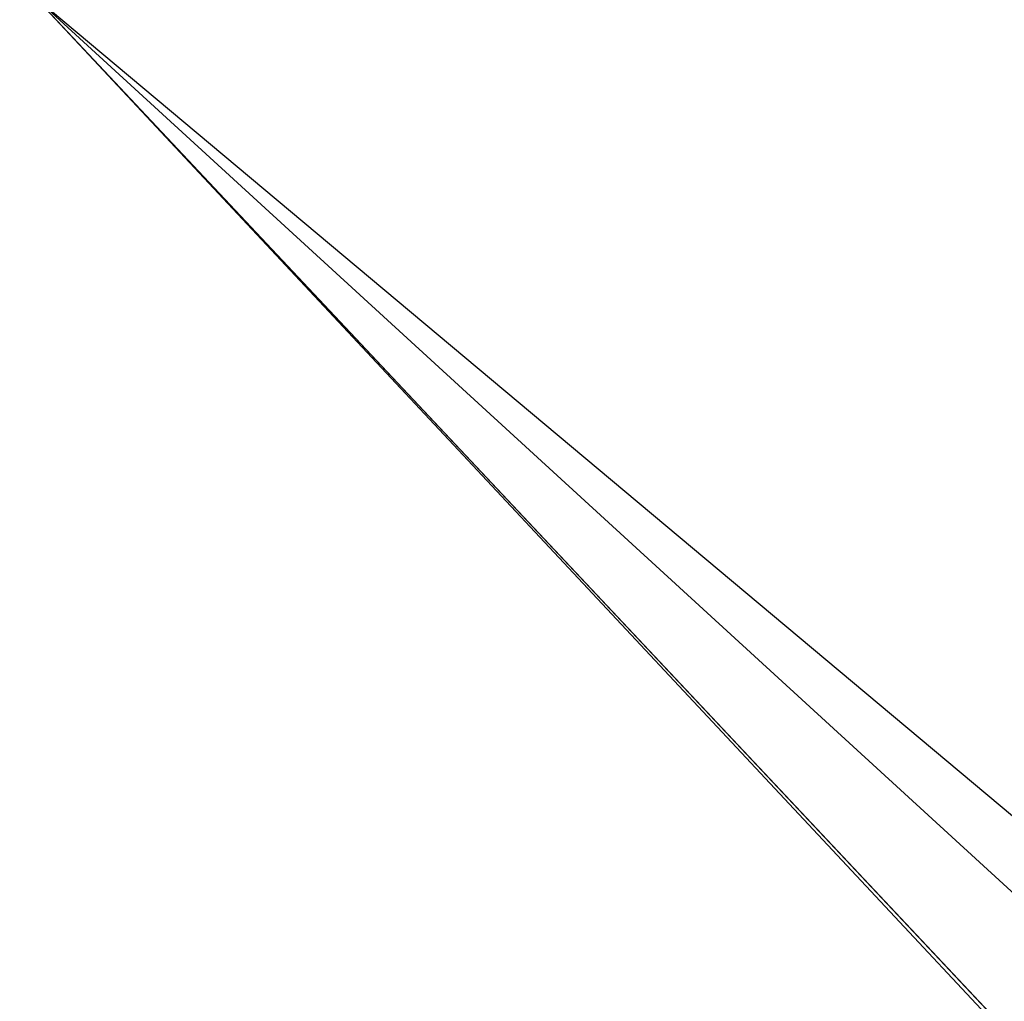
# Model space of a CAD drawing. Header units: millimetres. Extents: x 45 to 395, y 46 to 411.
# Tile 172 of 256: x 130.169 to 130.5, y 132.921 to 133.252. Entities that reach past the tile are written whole.
import ezdxf

# ---------------------------------------------------------------- set-up
doc = ezdxf.new("R2010")
doc.units = ezdxf.units.MM
doc.header["$LTSCALE"] = 25.4
doc.layers.get('0').update_dxf_attribs({"true_color": 0xff5454})

# ---------------------------------------------------------------- blocks, each defined once
blk = doc.blocks.new('HERMANOS-III-8030.STL')
at = {"color": 250, "true_color": 0x262626}
mesh = blk.add_polyface(dxfattribs=at)
corners = [(128.34354, 138.32584, 1307.07776), (120.29595, 144.3732, 1288.87769), (136.85162, 132.94565, 1288.87769)]
mesh.append_faces([[corners[k] for k in face] for face in [(0, 1, 2)]], dxfattribs={"color": 250})
mesh = blk.add_polyface(dxfattribs=at)
corners = [(136.9722, 133.1545, 1307.97766), (128.8548, 139.06653, 1308.6366), (128.48053, 138.52431, 1307.97766), (137.30164, 133.72507, 1308.6366)]
mesh.append_faces([[corners[k] for k in face] for face in [(0, 1, 2), (1, 0, 3)]], dxfattribs={"vtx0": -1, "color": 250})
mesh = blk.add_polyface(dxfattribs=at)
corners = [(136.9722, 133.1545, 1307.97766), (128.34354, 138.32584, 1307.07776), (136.85162, 132.94565, 1307.07776), (128.48053, 138.52431, 1307.97766)]
mesh.append_faces([[corners[k] for k in face] for face in [(0, 1, 2), (1, 0, 3)]], dxfattribs={"vtx0": -1, "color": 250})
mesh = blk.add_polyface(dxfattribs=at)
corners = [(128.34354, 138.32584, 1307.07776), (136.85162, 132.94565, 1288.87769), (136.85162, 132.94565, 1307.07776)]
mesh.append_faces([[corners[k] for k in face] for face in [(0, 1, 2)]], dxfattribs={"color": 250})
mesh = blk.add_polyface(dxfattribs=at)
corners = [(119.31236, 130.72684, 27.65912), (130.48238, 133.93712, 46.84566), (121.8049, 127.05169, 27.65912), (128.91914, 136.24205, 46.84566)]
mesh.append_faces([[corners[k] for k in face] for face in [(0, 1, 2), (1, 0, 3)]], dxfattribs={"vtx0": -1, "color": 250})
mesh = blk.add_polyface(dxfattribs=at)
corners = [(130.48238, 133.93712, 46.84566), (132.43982, 131.96397, 47.08683), (132.37169, 131.89091, 46.84566), (130.56064, 133.99921, 47.08683)]
mesh.append_faces([[corners[k] for k in face] for face in [(0, 1, 2), (1, 0, 3)]], dxfattribs={"vtx0": -1, "color": 250})
mesh = blk.add_polyface(dxfattribs=at)
corners = [(130.17412, 133.25891, 47.34565), (131.91284, 131.3988, 47.29389), (131.91748, 131.40379, 47.34565)]
mesh.append_faces([[corners[k] for k in face] for face in [(0, 1, 2)]], dxfattribs={"color": 250})
mesh = blk.add_polyface(dxfattribs=at)
corners = [(130.17412, 133.25891, 47.34565), (131.91748, 131.40379, 47.34565), (130.17412, 133.25891, 57.07771)]
mesh.append_faces([[corners[k] for k in face] for face in [(0, 1, 2)]], dxfattribs={"color": 250})
mesh = blk.add_polyface(dxfattribs=at)
corners = [(130.17412, 133.25891, 57.07771), (131.91748, 131.40379, 47.34565), (134.16833, 129.59978, 47.34565)]
mesh.append_faces([[corners[k] for k in face] for face in [(0, 1, 2)]], dxfattribs={"color": 250})
mesh = blk.add_polyface(dxfattribs=at)
corners = [(130.17412, 133.25891, 57.07771), (134.16833, 129.59978, 47.34565), (135.6097, 128.70245, 57.07771)]
mesh.append_faces([[corners[k] for k in face] for face in [(0, 1, 2)]], dxfattribs={"color": 250})

msp = doc.modelspace()

# ---------------------------------------------------------------- block references
at = {"color": 0}
msp.add_blockref('HERMANOS-III-8030.STL', (0, 0), dxfattribs=at)

doc.saveas('drawing.dxf')
